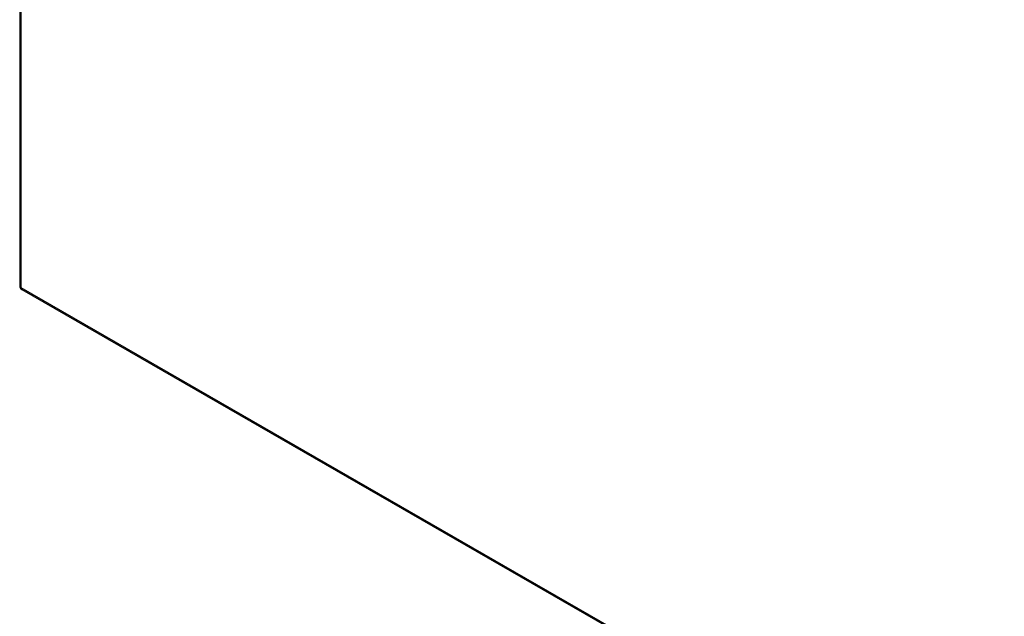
# Model space of a CAD drawing. Header units: inches. Extents: x 19 to 626, y 56 to 294.
# Tile 213 of 256: x 532 to 556, y 255 to 270. Entities that reach past the tile are written whole.
import ezdxf

# ---------------------------------------------------------------- set-up
doc = ezdxf.new("R2010")
doc.units = ezdxf.units.IN
doc.header["$MEASUREMENT"] = 0
doc.layers.add('Visible Edges(ANSI)', color=7, linetype='Continuous', lineweight=25)
doc.layers.add('Visible Tangent Edges(ANSI)', color=7, linetype='Continuous', lineweight=25)

msp = doc.modelspace()

# ---------------------------------------------------------------- linework, layer by layer
at = {"layer": 'Visible Edges(ANSI)'}
for p, q in [((532.451, 285.022), (532.451, 263.178)), ((532.501, 263.092), (578.891, 236.378))]:
    msp.add_line(p, q, dxfattribs=at)
msp.add_arc((532.55, 263.178), 0.099, 180, 240.064, dxfattribs=at)
at = {"layer": 'Visible Tangent Edges(ANSI)'}
for p, q in [((532.48, 284.982), (532.48, 263.137)), ((532.48, 263.137), (578.87, 236.423))]:
    msp.add_line(p, q, dxfattribs=at)
for major_axis, ratio, start_param, end_param in [((-0.099, 0), 0.575862, 0, 0.785398), ((-0.0494, -0.0858), 0.578093, 5.495853, 6.283185)]:
    msp.add_ellipse((532.55, 263.178), major_axis=major_axis, ratio=ratio, start_param=start_param, end_param=end_param, dxfattribs=at)

doc.saveas('drawing.dxf')
